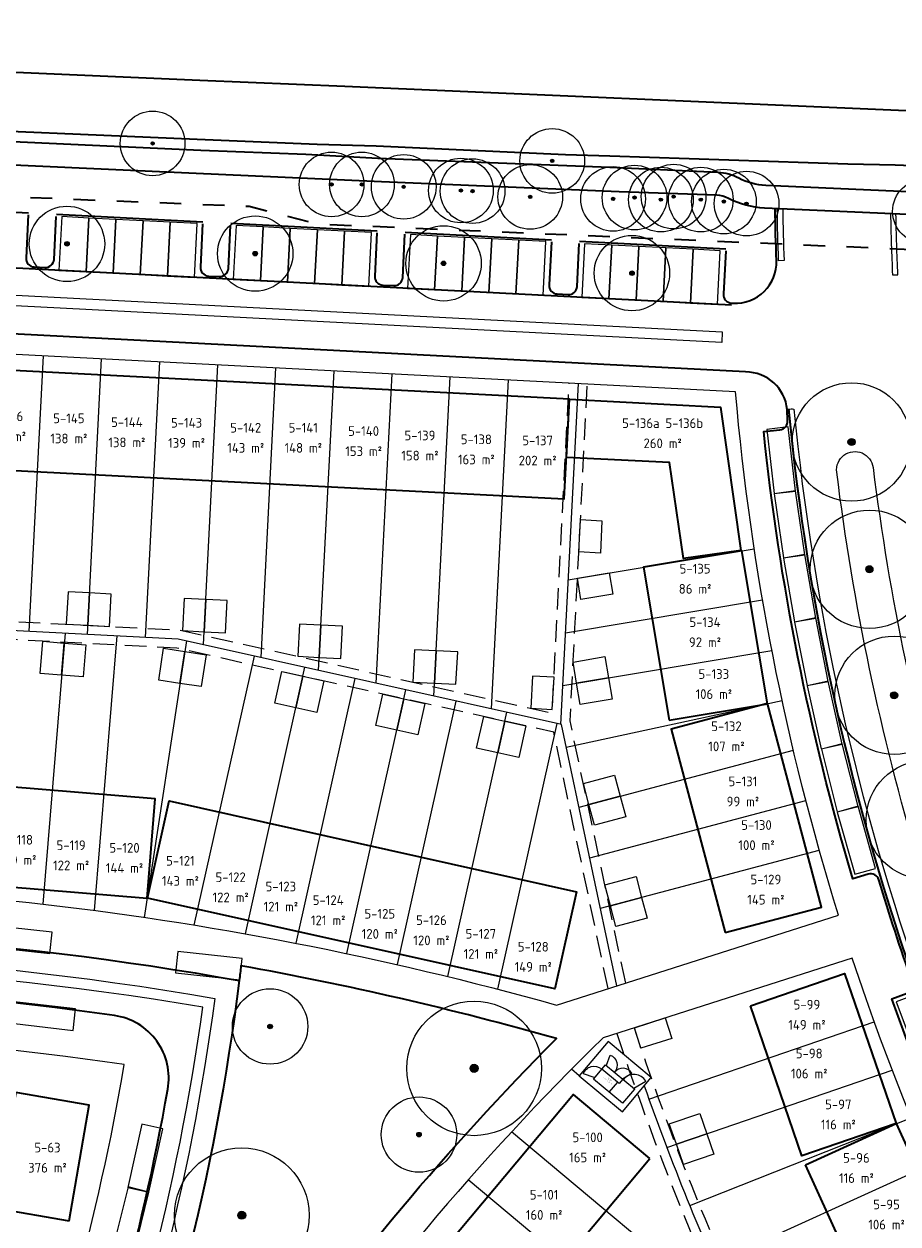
# Model space of a CAD drawing. Extents: x 168179 to 170299, y 448694 to 449599.
# Tile 27 of 32: x 168393 to 168474, y 449483 to 449595. Entities that reach past the tile are written whole.
import ezdxf
from ezdxf.enums import TextEntityAlignment as Align

# ---------------------------------------------------------------- set-up
doc = ezdxf.new("R2010")
doc.units = 0
doc.linetypes.add('NLCS-HIDDEN', pattern=[4, 2, -2])
doc.linetypes.add('Stippelfijn', pattern=[3, 2, -1])
doc.layers.get('0').update_dxf_attribs({"lineweight": 0})
for name, color, linetype, lineweight in [('N-WE-KG-GRENS_SECTIE-G', 210, 'NLCS-HIDDEN', 35), ('N-WE-VH-VERHARDING_ASFALT_ROOD-G', 10, 'Continuous', 35), ('N05-WE-OG-WEG_ONTSLUITINGSWEG_GOOT-O', 162, 'Continuous', 18), ('N05-WE-VH-GOOT-O', 170, 'Continuous', 18), ('N05-WE-VH-KANTOPSLUITING_ACHTERKANTBAND-G', 50, 'Continuous', 35), ('N05-WE-VH-VERHARDING-G', 252, 'Continuous', 35), ('N07-WE-OG-WEG_ONTSLUITINGSWEG_GOOT-O', 162, 'Continuous', 18), ('N5-PV-GR-BOOM-S', 90, 'Continuous', 25), ('N5-WE-KG-GRENS_KADASTRAAL-G', 150, 'Continuous', 13), ('N5-WE-OG-BEBOUWING_SCHUUR-G', 7, 'Continuous', 25), ('N5-WE-OG-KADASTRAAL_KAVELNUMMER-T18', 7, 'Continuous', 18), ('N5-WE-OG-TOPOGRAFIE_BEBOUWING_TRAFOHUISJE-G', 7, 'Continuous', 25), ('N5-WE-OG-WEG_PARKEERPLAATS_OPENBAAR-G', 253, 'Continuous', 25), ('N7-PV-GR-BOOM-S', 90, 'Continuous', 25), ('N7-WE-VH-KANTOPSLUITING_ACHTERKANTBAND-G', 50, 'Continuous', 13), ('N8-WE-OG-KADASTRAAL_KAVELNUMMER-T18', 7, 'Continuous', 18), ('N8-WE-OG-KADASTRAAL_KAVELOPPERVLAK-T18', 10, 'Continuous', 18), ('R-WE-VH-KANTVERHARDING-G', 210, 'Continuous', 35)]:
    doc.layers.add(name, color=color, linetype=linetype, lineweight=lineweight)
for name, color, linetype, lineweight, true_color in [('N05-WE-KG-KADASTRAAL-O', 150, 'Continuous', 18, 0x007fff), ('N05-WE-OG-WEG_VOETPAD_ACHTERPAD-G', 6, 'Stippelfijn', 25, 0xff00ff), ('N5-WE-KG-KADASTRAAL_BEBOUWING-G', 1, 'Continuous', 35, 0xff0000)]:
    doc.layers.add(name, color=color, linetype=linetype, lineweight=lineweight, true_color=true_color)
doc.styles.add('NLCS-ISO-M1000-T18', font='NLCS-ISO.ttf', dxfattribs={"height": 1.8})
doc.styles.get("Standard").update_dxf_attribs({"font": 'iso.shx'})

# ---------------------------------------------------------------- blocks, each defined once
blk = doc.blocks.new('an-bb-sn-opp')
at = {"layer": 'N8-WE-OG-KADASTRAAL_KAVELNUMMER-T18', "style": 'NLCS-ISO-M1000-T18'}
blk.add_attdef('NUMMER', text='', height=1.8, dxfattribs=at).set_placement((0, 1.87), align=Align.MIDDLE)
at = {"layer": 'N8-WE-OG-KADASTRAAL_KAVELOPPERVLAK-T18', "style": 'NLCS-ISO-M1000-T18'}
blk.add_attdef('OPPERVLAK', text='', height=1.8, dxfattribs=at).set_placement((0, -1.87), align=Align.MIDDLE)
blk = doc.blocks.new('B-SGR-BOOM_1E GROOTTE')
at = {"ltscale": 0.1}
h = blk.add_hatch(color=256, dxfattribs=at)
edge = h.paths.add_edge_path()
edge.add_arc((0, 0), 0.15, 0, 360)
blk.add_circle((0, 0), 3)
blk.add_circle((0, 0), 0.15, dxfattribs=at)
blk = doc.blocks.new('SGR-BOOM_01')
at = {"ltscale": 0.1}
h = blk.add_hatch(color=256, dxfattribs=at)
edge = h.paths.add_edge_path()
edge.add_arc((0, 0), 0.15, 0, 360)
for radius in [2.5, 0.045]:
    blk.add_circle((0, 0), radius)
blk.add_circle((0, 0), 0.15, dxfattribs=at)

msp = doc.modelspace()

# ---------------------------------------------------------------- linework, layer by layer
at = {"layer": 'N-WE-KG-GRENS_SECTIE-G', "flags": 128}
msp.add_lwpolyline([(168697.42, 449523.48), (168699.9, 449568.34), (168627.4, 449571.66), (168627.31, 449569.51), (168615.17, 449569.66), (168607.36, 449568.14), (168475.91, 449573.78), (168460.88, 449574.42), (168420.22, 449576.17), (168413.8, 449577.83), (168412.86, 449577.85), (168392.94, 449578.66), (168374.12, 449579.43), (168374.36, 449581.94), (168371.89, 449582.02), (168370.03, 449582.07), (168349.92, 449582.78), (168344.26, 449583.02), (168344.3, 449583.9), (168325.22, 449584.67), (168314.7, 449585.24), (168314.63, 449583.99), (168301.32, 449583.84), (168298.45, 449535.35), (168298.21, 449531.38), (168299.46, 449531.32), (168299.09, 449528.37), (168297.45, 449528.25), (168296.15, 449526.28), (168290.42, 449467.99), (168282.87, 449426.34), (168281.4, 449421.36), (168278.4, 449358.95), (168281.05, 449358.72), (168281.03, 449328.58), (168280.74, 449316.47), (168283.27, 449316.34), (168283.4, 449320.07, -0.008112), (168314.09, 449318.2), (168314.09, 449318.32, -0.002738), (168324.29, 449317.48), (168324.28, 449317.36, -0.009935), (168361.71, 449313.31, -0.022016), (168410.95, 449304.52, 0.018736), (168405.93, 449281.88), (168418.37, 449279.6, -0.018927), (168423.27, 449301.61), (168424.38, 449301.33), (168426.17, 449307.81), (168425.05, 449308.09, -0.134676), (168507.05, 449442.69), (168505.99, 449443.81, -0.011255), (168516, 449452.84), (168517.94, 449454.35), (168518.87, 449453.25, -0.097374), (168619.26, 449509.21), (168619.48, 449508.07), (168625.82, 449510.06), (168625.93, 449510.09), (168625.69, 449511.22, -0.061305)], format="xyb", close=True, dxfattribs=at)
at = {"layer": 'N-WE-VH-VERHARDING_ASFALT_ROOD-G', "flags": 128}
msp.add_lwpolyline([(168179.09, 449328.77), (168283.58, 449324.29, -0.02075), (168362.26, 449317.5, -0.028118), (168425.5, 449305.4), (168442.32, 449300.92), (168444.72, 449300.28, -0.251205), (168625.76, 449489.19), (168621.81, 449509.18, 0.015854), (168619.41, 449519.93), (168622.9, 449520.81, -0.006697), (168625.43, 449509.97), (168629.31, 449490.31, -0.062019), (168696.65, 449502.37), (168696.44, 449498.65, 0.516768), (168458.94, 449121.65, -0.030357), (168484.57, 449047.09, -0.090321), (168498.8, 448889.84)], format="xyb", dxfattribs=at)
at = {"layer": 'N05-WE-KG-KADASTRAAL-O', "flags": 128}
for points in [[(168458.93, 449560.63), (168353.4, 449566.09, 0.390828), (168352.5, 449565.27, -0.044684), (168345.34, 449525.77, 0.0013), (168343.09, 449517.71, 0.209612), (168343.54, 449514.61, -0.082087), (168442.33, 449503.67), (168468.49, 449512.02, -0.053407)], [(168459.53, 449475.92), (168466.26, 449462.25), (168470.14, 449458.61, 0.047475), (168430.59, 449405.06, 0.028298), (168390, 449416.57, 0.018855), (168384.37, 449391.7, -0.041101), (168438.83, 449374.75, -0.078097), (168497.62, 449451.18, -0.068372), (168469.77, 449508.02), (168446.64, 449500.64, 0.097431), (168392.46, 449421.65, -0.014969), (168414.4, 449415.98, -0.050707)], [(168390.75, 449456.77, 0.051083), (168402.21, 449498.15, 0.05037), (168343.79, 449500.8, 0.005162), (168335.62, 449468.72, 0.043769), (168325.01, 449399.66, -0.005025), (168331.98, 449399.26, -0.029638), (168372.81, 449394.07, -0.046676)]]:
    msp.add_lwpolyline(points, format="xyb", close=True, dxfattribs=at)
msp.add_lwpolyline([(168451.1, 449496.94), (168447.1, 449500.29), (168444.43, 449497.11), (168448.43, 449493.75)], close=True, dxfattribs=at)
msp.add_lwpolyline([(168444.43, 449497.11), (168443.7, 449497.71)], dxfattribs=at)
at = {"layer": 'N05-WE-OG-WEG_ONTSLUITINGSWEG_GOOT-O', "flags": 128}
for points in [[(168462.93, 449572.79, -0.005299), (168462.81, 449577.62), (168463.31, 449577.59, 0.005268), (168463.44, 449572.81)], [(168464.35, 449559.02, 0.123045), (168501.27, 449455.16, -0.363491), (168500.34, 449446.87, 0.076208), (168443.85, 449373.5), (168443.41, 449373.74, -0.076208), (168500, 449447.23, 0.363491), (168500.85, 449454.89, -0.122995), (168463.85, 449558.97, -0.122995)]]:
    msp.add_lwpolyline(points, format="xyb", close=True, dxfattribs=at)
at = {"layer": 'N05-WE-OG-WEG_VOETPAD_ACHTERPAD-G', "flags": 128}
for points in [[(168367.5, 449565.36), (168366.22, 449540.62), (168407.33, 449538.5), (168441.92, 449530.79), (168443.5, 449561.43)], [(168448.74, 449505.72), (168443.58, 449530.06), (168445.19, 449561.34)], [(168447.11, 449505.2), (168442.07, 449529.01), (168407.1, 449536.81), (168366.13, 449538.93), (168364.9, 449515.01)]]:
    msp.add_lwpolyline(points, dxfattribs=at)
for points in [[(168449.52, 449501.56, 0.026844), (168459.53, 449475.92)], [(168447.91, 449501.04, 0.027858), (168458.29, 449474.57)]]:
    msp.add_lwpolyline(points, format="xyb", dxfattribs=at)
at = {"layer": 'N05-WE-VH-GOOT-O', "flags": 128}
for points in [[(168433.85, 449368.78, 0.077604), (168331.48, 449391.88, 0.012058), (168315.1, 449392.58, 0.041178), (168317.53, 449325.31), (168316.53, 449325.19, -0.089839), (168325.42, 449471.21, -0.005763), (168334.64, 449507.25, -0.003208), (168340.14, 449527.22, 0.051696), (168347.59, 449571.9), (168348.06, 449581.09), (168349.06, 449581.04), (168348.59, 449571.85), (168457.7, 449566.2), (168457.65, 449565.2), (168348.53, 449570.85, -0.050575), (168341.1, 449526.95, 0.003099), (168335.79, 449507.68, -0.063013), (168410.62, 449504.3, -0.059671), (168397.65, 449454.08, 0.051418), (168378.95, 449386.33, -0.042379), (168434.22, 449369.7)], [(168377.97, 449386.53, -0.05139), (168396.72, 449454.44, 0.058556), (168409.5, 449503.47, 0.0625), (168335.52, 449506.65, 0.005708), (168326.39, 449470.97, 0.04787), (168315.15, 449393.58, -0.012037), (168331.55, 449392.87, -0.034379)]]:
    msp.add_lwpolyline(points, format="xyb", close=True, dxfattribs=at)
at = {"layer": 'N05-WE-VH-KANTOPSLUITING_ACHTERKANTBAND-G', "flags": 128}
for points in [[(168379.73, 449577.95), (168393.31, 449577.24)], [(168395.91, 449577.11), (168409.49, 449576.41)], [(168412.09, 449576.27), (168425.67, 449575.57)], [(168428.27, 449575.44), (168441.85, 449574.73)], [(168444.44, 449574.6), (168458.03, 449573.9)]]:
    msp.add_lwpolyline(points, dxfattribs=at)
for points in [[(168393.3, 449577.04), (168393.1, 449573.05, 0.414214), (168393.85, 449572.21), (168394.85, 449572.16, 0.414214), (168395.69, 449572.91), (168395.9, 449576.91)], [(168458.02, 449573.7), (168457.81, 449569.7, 0.414214), (168458.57, 449568.86), (168458.73, 449568.85, 0.44004), (168462.73, 449572.78, -0.00543), (168462.61, 449577.62, -0.00543)], [(168409.48, 449576.21), (168409.27, 449572.21, 0.414214), (168410.03, 449571.37), (168411.03, 449571.32, 0.414214), (168411.87, 449572.08), (168412.08, 449576.07)], [(168425.66, 449575.37), (168425.45, 449571.37, 0.414214), (168426.21, 449570.53), (168427.21, 449570.48, 0.414214), (168428.05, 449571.24), (168428.26, 449575.24)]]:
    msp.add_lwpolyline(points, format="xyb", dxfattribs=at)
at = {"layer": 'N05-WE-VH-KANTOPSLUITING_ACHTERKANTBAND-G'}
for points in [[(168441.84, 449574.53), (168441.63, 449570.54, 0.414214), (168442.39, 449569.7), (168443.39, 449569.64, 0.414214), (168444.23, 449570.4), (168444.43, 449574.4)], [(168386.73, 449386.67, -0.037667), (168435.97, 449371.18, 0.378327), (168443.3, 449373.8), (168443.71, 449374.7, -0.075403), (168499.86, 449447.37, 0.363571), (168500.68, 449454.78), (168500.14, 449455.61, 0.414214), (168499.03, 449455.84), (168497.77, 449455.02, -0.060078), (168473.44, 449504.27), (168474.85, 449504.77, 0.41308), (168475.34, 449505.79, -0.011792), (168472.24, 449515.3, 0.410192), (168471.25, 449515.84), (168469.81, 449515.41, -0.046126), (168461.55, 449556.92), (168463.04, 449557.08, 0.413555), (168463.75, 449557.95), (168463.73, 449558.96, 0.385806), (168459.87, 449562.46), (168354.1, 449567.94, 0.40162)], [(168346.57, 449510.37, -0.055472), (168412.88, 449505.95, -0.061883), (168399.53, 449453.34, 0.045806), (168382.29, 449393.5, 0.402405)], [(168391.68, 449430.96), (168392.42, 449430.74, 0.374297), (168393.5, 449431.22, -0.085037), (168442.31, 449500.56, 0.024897), (168413.04, 449507.32, -0.001619), (168412.88, 449505.96, -0.001619)], [(168377.39, 449394.71, -0.04561), (168394.84, 449455.17, 0.049241), (168406.25, 449495.86, 0.424341), (168401.29, 449502.71, 0.050371), (168341.98, 449505.09, 0.323594)]]:
    msp.add_lwpolyline(points, format="xyb", dxfattribs=at)
at = {"layer": 'N05-WE-VH-VERHARDING-G', "flags": 128}
msp.add_lwpolyline([(168458.56, 449568.66), (168349.71, 449574.29), (168349.97, 449579.29)], dxfattribs=at)
at = {"layer": 'N05-WE-VH-VERHARDING-G'}
msp.add_lwpolyline([(168463.85, 449559.03, 0.123135), (168500.85, 449454.89)], format="xyb", dxfattribs=at)
at = {"layer": 'N07-WE-OG-WEG_ONTSLUITINGSWEG_GOOT-O', "flags": 128}
msp.add_lwpolyline([(168474, 449571.49, -0.006492), (168473.82, 449577.12), (168473.32, 449577.14, 0.006529), (168473.5, 449571.47, 0.006529)], format="xyb", close=True, dxfattribs=at)
at = {"layer": 'N5-WE-KG-GRENS_KADASTRAAL-G', "flags": 128}
for points in [[(168393.39, 449538.37), (168394.71, 449563.95)], [(168398.79, 449538.09), (168400.1, 449563.67)], [(168404.18, 449537.82), (168405.5, 449563.39)], [(168409.55, 449537.14), (168410.89, 449563.11)], [(168414.9, 449535.95), (168416.28, 449562.84)], [(168420.24, 449534.75), (168421.68, 449562.56)], [(168425.59, 449533.56), (168427.07, 449562.28)], [(168430.93, 449532.37), (168432.46, 449562)], [(168436.28, 449531.18), (168437.85, 449561.72)], [(168442.71, 449529.74), (168444.35, 449561.38)], [(168443.41, 449543.16), (168460.67, 449546.05)], [(168443.15, 449538.25), (168461.44, 449541.31)], [(168447.93, 449505.46), (168442.78, 449529.73), (168407.21, 449537.66), (168365.33, 449539.82)], [(168396.71, 449538.2), (168394.64, 449513.05)], [(168401.51, 449537.95), (168399.41, 449512.47)], [(168407.99, 449537.49), (168404.07, 449511.82)], [(168408.71, 449511.11), (168414.28, 449536.08)], [(168442.9, 449533.34), (168462.31, 449536.59)], [(168413.45, 449510.3), (168418.96, 449535.04)], [(168418.17, 449509.42), (168423.65, 449533.99)], [(168422.87, 449508.46), (168428.33, 449532.95)], [(168427.56, 449507.43), (168433.02, 449531.9)], [(168443.23, 449527.61), (168463.26, 449531.96)], [(168432.23, 449506.33), (168437.7, 449530.86)], [(168436.89, 449505.15), (168442.39, 449529.81)], [(168444.41, 449522.06), (168464.3, 449527.34)], [(168445.4, 449517.36), (168465.46, 449522.68)], [(168446.4, 449512.66), (168466.71, 449518.05)], [(168450.9, 449494.95), (168471.81, 449502.12)], [(168452.56, 449490.45), (168473.48, 449497.62)], [(168454.68, 449485.06), (168475.22, 449493.22)], [(168458.53, 449474.83), (168438.15, 449491.9)], [(168456.93, 449479.71), (168477.05, 449488.87)], [(168454.51, 449470.37), (168434.13, 449487.44)]]:
    msp.add_lwpolyline(points, dxfattribs=at)
msp.add_lwpolyline([(168450.46, 449496.18, 0.022178), (168458.91, 449475.25)], format="xyb", dxfattribs=at)
at = {"layer": 'N5-WE-KG-KADASTRAAL_BEBOUWING-G', "flags": 128}
for points in [[(168367.32, 449563.85), (168366.84, 449554.61), (168443.04, 449550.68), (168443.52, 449559.92)], [(168443.24, 449554.53), (168443.52, 449559.92), (168457.55, 449559.2), (168459.44, 449545.89), (168454.09, 449545.13), (168452.82, 449554.04)], [(168452.78, 449530.13), (168461.9, 449531.66), (168459.53, 449545.86), (168450.4, 449544.33)], [(168457.97, 449510.4), (168466.91, 449512.77), (168461.9, 449531.67), (168452.96, 449529.3)], [(168366.46, 449526.01), (168365.7, 449516.79), (168404.32, 449513.61), (168405.08, 449522.83)], [(168404.35, 449513.61), (168406.36, 449522.63), (168444.18, 449514.2), (168442.17, 449505.17)], [(168460.31, 449503.62), (168469.06, 449506.62), (168473.84, 449492.67), (168465.09, 449489.67)], [(168397.08, 449483.64), (168398.94, 449494.38), (168392.14, 449495.55), (168390.28, 449484.82)], [(168450.99, 449489.43), (168443.9, 449495.37), (168416.48, 449462.63), (168423.57, 449456.69)], [(168465.42, 449488.85), (168473.84, 449492.68), (168481.94, 449474.89), (168473.52, 449471.05)]]:
    msp.add_lwpolyline(points, close=True, dxfattribs=at)
at = {"layer": 'N5-WE-OG-BEBOUWING_SCHUUR-G', "flags": 128}
for points in [[(168444.39, 449545.75), (168444.55, 449548.75), (168446.54, 449548.64), (168446.39, 449545.65)], [(168444.26, 449543.31), (168447.22, 449543.8), (168447.55, 449541.83), (168444.59, 449541.33)], [(168398.83, 449538.94), (168398.98, 449541.94), (168396.99, 449542.04), (168396.83, 449539.05)], [(168400.83, 449538.84), (168400.98, 449541.84), (168398.98, 449541.94), (168398.83, 449538.94)], [(168409.61, 449538.34), (168409.77, 449541.33), (168407.77, 449541.44), (168407.62, 449538.44)], [(168411.61, 449538.23), (168411.76, 449541.23), (168409.77, 449541.33), (168409.61, 449538.34)], [(168420.3, 449535.95), (168420.46, 449538.95), (168418.46, 449539.05), (168418.31, 449536.06)], [(168422.3, 449535.85), (168422.46, 449538.85), (168420.46, 449538.95), (168420.3, 449535.95)], [(168394.65, 449537.46), (168396.64, 449537.29), (168396.39, 449534.3), (168394.4, 449534.47)], [(168396.64, 449537.29), (168398.63, 449537.13), (168398.39, 449534.14), (168396.39, 449534.3)], [(168405.86, 449536.81), (168407.84, 449536.51), (168407.38, 449533.54), (168405.41, 449533.85)], [(168407.84, 449536.51), (168409.81, 449536.21), (168409.36, 449533.24), (168407.38, 449533.54)], [(168431, 449533.57), (168431.15, 449536.56), (168429.15, 449536.67), (168429, 449533.67)], [(168432.99, 449533.46), (168433.15, 449536.46), (168431.15, 449536.56), (168431, 449533.57)], [(168443.86, 449535.53), (168446.82, 449536.03), (168447.15, 449534.06), (168444.19, 449533.56)], [(168416.83, 449534.64), (168418.78, 449534.21), (168418.13, 449531.28), (168416.17, 449531.72)], [(168418.78, 449534.21), (168420.73, 449533.77), (168420.08, 449530.84), (168418.13, 449531.28)], [(168441.93, 449531.13), (168442.09, 449534.12), (168440.09, 449534.23), (168439.94, 449531.23)], [(168444.19, 449533.56), (168447.15, 449534.06), (168447.48, 449532.08), (168444.52, 449531.59)], [(168426.2, 449532.55), (168428.15, 449532.12), (168427.5, 449529.19), (168425.54, 449529.63)], [(168428.15, 449532.12), (168430.1, 449531.68), (168429.45, 449528.76), (168427.5, 449529.19)], [(168435.57, 449530.46), (168437.52, 449530.03), (168436.87, 449527.1), (168434.91, 449527.54)], [(168437.52, 449530.03), (168439.47, 449529.59), (168438.82, 449526.67), (168436.87, 449527.1)], [(168444.82, 449524.24), (168447.71, 449525.01), (168448.23, 449523.08), (168445.33, 449522.31)], [(168445.33, 449522.31), (168448.23, 449523.08), (168448.74, 449521.14), (168445.84, 449520.37)], [(168446.81, 449514.84), (168449.71, 449515.61), (168450.22, 449513.67), (168447.32, 449512.9)], [(168447.32, 449512.9), (168450.22, 449513.67), (168450.73, 449511.74), (168447.83, 449510.97)], [(168449.55, 449501.57), (168452.41, 449502.48), (168453.02, 449500.57), (168450.16, 449499.66)], [(168452.79, 449492.64), (168455.63, 449493.61), (168456.28, 449491.72), (168453.44, 449490.75)], [(168453.44, 449490.75), (168456.28, 449491.72), (168456.92, 449489.83), (168454.09, 449488.86)]]:
    msp.add_lwpolyline(points, close=True, dxfattribs=at)
at = {"layer": 'N5-WE-OG-TOPOGRAFIE_BEBOUWING_TRAFOHUISJE-G', "ltscale": 0.05, "flags": 128}
for points in [[(168446.95, 449498.1), (168447.29, 449499.03, -0.523071), (168447.71, 449497.46, -1.036718)], [(168445.81, 449496.94), (168444.82, 449497.3, -0.52074), (168446.49, 449497.75)], [(168448.44, 449496.84), (168449.32, 449497.35, 0.510916), (168447.71, 449497.45, -0.439499)], [(168449.5, 449495.96), (168450.61, 449496.6, 0.52322), (168448.53, 449496.77, 0.52322)]]:
    msp.add_lwpolyline(points, format="xyb", dxfattribs=at)
at = {"layer": 'N5-WE-OG-TOPOGRAFIE_BEBOUWING_TRAFOHUISJE-G', "flags": 128}
msp.add_lwpolyline([(168449.55, 449495.88), (168448.44, 449494.56), (168448.43, 449494.56), (168445.76, 449496.8), (168445.76, 449496.81), (168446.86, 449498.13), (168446.87, 449498.13), (168449.55, 449495.89)], close=True, dxfattribs=at)
for points in [[(168447.97, 449496.53), (168446.53, 449497.73)], [(168448.46, 449496.8), (168448.13, 449496.4), (168447.97, 449496.53), (168447.19, 449495.6)]]:
    msp.add_lwpolyline(points, dxfattribs=at)
at = {"layer": 'N5-WE-OG-WEG_PARKEERPLAATS_OPENBAAR-G', "flags": 128}
for points in [[(168398.92, 449576.75), (168396.4, 449576.88), (168396.14, 449571.89), (168398.66, 449571.76)], [(168401.43, 449576.62), (168398.92, 449576.75), (168398.66, 449571.76), (168401.17, 449571.63)], [(168403.95, 449576.49), (168401.43, 449576.62), (168401.17, 449571.63), (168403.69, 449571.5)], [(168406.47, 449576.36), (168403.95, 449576.49), (168403.69, 449571.5), (168406.21, 449571.37)], [(168408.98, 449576.23), (168406.47, 449576.36), (168406.21, 449571.37), (168408.72, 449571.24)], [(168415.09, 449575.92), (168412.58, 449576.05), (168412.32, 449571.05), (168414.84, 449570.92)], [(168417.61, 449575.79), (168415.09, 449575.92), (168414.84, 449570.92), (168417.35, 449570.79)], [(168420.13, 449575.66), (168417.61, 449575.79), (168417.35, 449570.79), (168419.87, 449570.66)], [(168422.64, 449575.53), (168420.13, 449575.66), (168419.87, 449570.66), (168422.39, 449570.53)], [(168425.16, 449575.4), (168422.64, 449575.53), (168422.39, 449570.53), (168424.9, 449570.4)], [(168431.27, 449575.08), (168428.76, 449575.21), (168428.5, 449570.22), (168431.01, 449570.09)], [(168433.79, 449574.95), (168431.27, 449575.08), (168431.01, 449570.09), (168433.53, 449569.96)], [(168436.31, 449574.82), (168433.79, 449574.95), (168433.53, 449569.96), (168436.05, 449569.83)], [(168438.82, 449574.69), (168436.31, 449574.82), (168436.05, 449569.83), (168438.56, 449569.7)], [(168441.34, 449574.56), (168438.82, 449574.69), (168438.56, 449569.7), (168441.08, 449569.57)], [(168447.45, 449574.24), (168444.93, 449574.37), (168444.68, 449569.38), (168447.19, 449569.25)], [(168449.97, 449574.11), (168447.45, 449574.24), (168447.19, 449569.25), (168449.71, 449569.12)], [(168452.48, 449573.98), (168449.97, 449574.11), (168449.71, 449569.12), (168452.23, 449568.99)], [(168455, 449573.85), (168452.48, 449573.98), (168452.23, 449568.99), (168454.74, 449568.86)], [(168457.52, 449573.72), (168455, 449573.85), (168454.74, 449568.86), (168457.26, 449568.73)], [(168464.51, 449551.39), (168463.81, 449557.35), (168461.83, 449557.12), (168462.53, 449551.16)], [(168465.36, 449545.48), (168464.51, 449551.42), (168462.53, 449551.13), (168463.38, 449545.19)], [(168466.37, 449539.59), (168465.36, 449545.51), (168463.39, 449545.17), (168464.4, 449539.25)], [(168467.53, 449533.73), (168466.37, 449539.62), (168464.4, 449539.23), (168465.57, 449533.34)], [(168468.84, 449527.9), (168467.53, 449533.76), (168465.57, 449533.32), (168466.89, 449527.46)], [(168470.31, 449522.11), (168468.84, 449527.93), (168466.9, 449527.44), (168468.37, 449521.62)], [(168471.93, 449516.36), (168470.3, 449522.14), (168468.38, 449521.6), (168470, 449515.82)], [(168395.53, 449510.44), (168389.56, 449511.08), (168389.34, 449509.1), (168395.31, 449508.45)], [(168413.16, 449508), (168407.19, 449508.64), (168406.97, 449506.66), (168412.94, 449506.01)], [(168477.81, 449499.06), (168475.72, 449504.68), (168473.84, 449503.98), (168475.93, 449498.36)], [(168397.69, 449503.32), (168391.74, 449504.02), (168391.5, 449502.04), (168397.46, 449501.33)], [(168403.83, 449492.61), (168402.55, 449486.75), (168404.5, 449486.32), (168405.79, 449492.18)], [(168402.56, 449486.8), (168401.11, 449480.98), (168403.06, 449480.5), (168404.5, 449486.32)]]:
    msp.add_lwpolyline(points, close=True, dxfattribs=at)
at = {"layer": 'N7-WE-VH-KANTOPSLUITING_ACHTERKANTBAND-G', "flags": 128}
msp.add_lwpolyline([(168475.93, 449516.95, -0.041568), (168468.33, 449553.16, -1.001106), (168471.7, 449553.58, 0.041341), (168479.17, 449517.96, -1.009394)], format="xyb", close=True, dxfattribs=at)
at = {"layer": 'R-WE-VH-KANTVERHARDING-G'}
for points in [[(168716, 449576.71), (168702.45, 449577.18), (168689.23, 449577.6), (168686.58, 449577.73), (168677.93, 449578.13), (168644.37, 449579.49), (168609.13, 449581.03), (168598, 449581.52), (168568.3, 449582.75), (168534.09, 449584.22), (168513.06, 449585.12), (168474.06, 449586.75), (168422.68, 449588.95), (168409.21, 449589.53), (168363.67, 449591.51), (168356.82, 449591.8), (168321.04, 449593.39), (168313.02, 449594.2), (168309.07, 449594.53), (168305.22, 449594.77)], [(168625.04, 449575.34), (168617.23, 449575.67), (168609.04, 449576.01), (168597.94, 449576.53), (168568.39, 449577.74), (168534.12, 449579.19), (168512.72, 449580.12), (168473.76, 449581.66), (168469.36, 449581.76), (168447.28, 449582.5), (168443.14, 449582.63), (168425.57, 449583.43), (168420.12, 449583.58), (168408.96, 449584.03), (168381.51, 449585.23)]]:
    msp.add_lwpolyline(points, dxfattribs=at)
for points in [[(168692.91, 449570.97), (168678.24, 449571.58), (168641.03, 449573.21), (168638.02, 449573.51), (168637.56, 449573.57), (168624.93, 449574.41), (168621.62, 449574.58), (168611.63, 449575), (168597.87, 449575.01), (168569.02, 449576.13), (168533.44, 449577.77), (168512.84, 449578.61), (168479.5, 449579.96, 0.107964), (168477.53, 449579.62, -0.107964), (168474.98, 449579.17), (168461.73, 449579.77, -0.107964), (168459.24, 449580.45, 0.107921), (168457.31, 449580.97), (168447.27, 449581.44), (168425.74, 449582.28), (168419.07, 449582.65), (168409.32, 449583.03), (168379.11, 449584.4)], [(168696.25, 449568.71), (168677.55, 449569.43), (168641, 449570.99), (168638.39, 449571.23), (168635.96, 449571.46), (168633.01, 449571.79), (168628.08, 449572.01), (168621.54, 449572.48), (168611.55, 449572.9), (168597.8, 449572.88), (168567.94, 449574.2), (168532.5, 449575.64), (168513.82, 449576.45), (168479.42, 449577.87, 0.107964), (168478.33, 449577.67, -0.107964), (168474.9, 449577.07), (168461.63, 449577.67, -0.107964), (168458.27, 449578.58, 0.107964), (168457.2, 449578.87), (168448.14, 449579.18), (168426.09, 449580.11), (168408.2, 449580.93), (168377.68, 449582.32)]]:
    msp.add_lwpolyline(points, format="xyb", dxfattribs=at)

# ---------------------------------------------------------------- block references
at = {"layer": 'N5-PV-GR-BOOM-S'}
for p in [(168404.84, 449583.68), (168441.92, 449582.06), (168421.45, 449579.87), (168424.26, 449579.87), (168428.14, 449579.65), (168433.45, 449579.31), (168434.53, 449579.25), (168439.88, 449578.71), (168447.57, 449578.53), (168449.56, 449578.65), (168452.01, 449578.46), (168453.19, 449578.74), (168455.71, 449578.46), (168457.85, 449578.28), (168459.96, 449578.09)]:
    msp.add_blockref('B-SGR-BOOM_1E GROOTTE', p, dxfattribs=at)
for p, xscale, yscale, zscale in [((168396.89, 449574.35), 1.4, 1.4, 1.4), ((168414.36, 449573.45), 1.4, 1.4, 1.4), ((168431.84, 449572.54), 1.4, 1.4, 1.4), ((168449.32, 449571.64), 1.4, 1.4, 1.4), ((168415.74, 449501.69), 1.4, 1.4, 1.4), ((168434.67, 449497.8), 2.5, 2.5, 2.5), ((168429.56, 449491.65), 1.4, 1.4, 1.4), ((168413.11, 449484.16), 2.5, 2.5, 2.5)]:
    msp.add_blockref('SGR-BOOM_01', p, dxfattribs=dict(at, xscale=xscale, yscale=yscale, zscale=zscale))
at = {"layer": 'N5-WE-OG-KADASTRAAL_KAVELNUMMER-T18', "xscale": 0.5, "yscale": 0.5, "zscale": 0.5}
for p, values in [((168391.38, 449557.41), {'NUMMER': '5-146', 'OPPERVLAK': '138 m²'}), ((168397.07, 449557.22), {'NUMMER': '5-145', 'OPPERVLAK': '138 m²'}), ((168402.45, 449556.86), {'NUMMER': '5-144', 'OPPERVLAK': '138 m²'}), ((168407.99, 449556.81), {'NUMMER': '5-143', 'OPPERVLAK': '139 m²'}), ((168452.17, 449556.77), {'NUMMER': '5-136a 5-136b', 'OPPERVLAK': '260 m²'}), ((168413.48, 449556.35), {'NUMMER': '5-142', 'OPPERVLAK': '143 m²'}), ((168418.82, 449556.35), {'NUMMER': '5-141', 'OPPERVLAK': '148 m²'}), ((168424.42, 449556.04), {'NUMMER': '5-140', 'OPPERVLAK': '153 m²'}), ((168429.65, 449555.63), {'NUMMER': '5-139', 'OPPERVLAK': '158 m²'}), ((168434.88, 449555.27), {'NUMMER': '5-138', 'OPPERVLAK': '163 m²'}), ((168440.57, 449555.17), {'NUMMER': '5-137', 'OPPERVLAK': '202 m²'}), ((168455.18, 449543.26), {'NUMMER': '5-135', 'OPPERVLAK': '86 m²'}), ((168456.1, 449538.3), {'NUMMER': '5-134', 'OPPERVLAK': '92 m²'}), ((168456.92, 449533.48), {'NUMMER': '5-133', 'OPPERVLAK': '106 m²'}), ((168458.09, 449528.63), {'NUMMER': '5-132', 'OPPERVLAK': '107 m²'}), ((168459.62, 449523.51), {'NUMMER': '5-131', 'OPPERVLAK': '99 m²'}), ((168460.88, 449519.46), {'NUMMER': '5-130', 'OPPERVLAK': '100 m²'}), ((168392.38, 449518.09), {'NUMMER': '5-118', 'OPPERVLAK': '120 m²'}), ((168397.28, 449517.58), {'NUMMER': '5-119', 'OPPERVLAK': '122 m²'}), ((168402.23, 449517.34), {'NUMMER': '5-120', 'OPPERVLAK': '144 m²'}), ((168407.42, 449516.14), {'NUMMER': '5-121', 'OPPERVLAK': '143 m²'}), ((168412.08, 449514.61), {'NUMMER': '5-122', 'OPPERVLAK': '122 m²'}), ((168461.75, 449514.4), {'NUMMER': '5-129', 'OPPERVLAK': '145 m²'}), ((168416.74, 449513.75), {'NUMMER': '5-123', 'OPPERVLAK': '121 m²'}), ((168421.13, 449512.48), {'NUMMER': '5-124', 'OPPERVLAK': '121 m²'}), ((168425.92, 449511.22), {'NUMMER': '5-125', 'OPPERVLAK': '120 m²'}), ((168430.71, 449510.62), {'NUMMER': '5-126', 'OPPERVLAK': '120 m²'}), ((168435.3, 449509.36), {'NUMMER': '5-127', 'OPPERVLAK': '121 m²'}), ((168440.16, 449508.16), {'NUMMER': '5-128', 'OPPERVLAK': '149 m²'}), ((168465.56, 449502.78), {'NUMMER': '5-99', 'OPPERVLAK': '149 m²'}), ((168465.77, 449498.25), {'NUMMER': '5-98', 'OPPERVLAK': '106 m²'}), ((168468.47, 449493.52), {'NUMMER': '5-97', 'OPPERVLAK': '116 m²'}), ((168445.21, 449490.46), {'NUMMER': '5-100', 'OPPERVLAK': '165 m²'}), ((168395.08, 449489.51), {'NUMMER': '5-63', 'OPPERVLAK': '376 m²'}), ((168470.15, 449488.55), {'NUMMER': '5-96', 'OPPERVLAK': '116 m²'}), ((168441.17, 449485.13), {'NUMMER': '5-101', 'OPPERVLAK': '160 m²'}), ((168472.95, 449484.23), {'NUMMER': '5-95', 'OPPERVLAK': '106 m²'})]:
    msp.add_blockref('an-bb-sn-opp', p, dxfattribs=at).add_auto_attribs(values)
at = {"layer": 'N7-PV-GR-BOOM-S'}
msp.add_blockref('B-SGR-BOOM_1E GROOTTE', (168476.51, 449577.37), dxfattribs=at)
at = {"layer": 'N7-PV-GR-BOOM-S', "xscale": 2.2, "yscale": 2.2, "zscale": 2.2, "rotation": 359.6200001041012}
for p in [(168469.7, 449555.96), (168471.36, 449544.14), (168473.65, 449532.44), (168476.56, 449520.87)]:
    msp.add_blockref('SGR-BOOM_01', p, dxfattribs=at)

# ---------------------------------------------------------------- texts
at = {"layer": 'N5-WE-OG-TOPOGRAFIE_BEBOUWING_TRAFOHUISJE-G'}
for tag, text, p in [('COMPACTSTATION', 'Compactstation', (168447.08, 449496.64)), ('PACTO-25', 'PACTO-25', (168447.21, 449496.79))]:
    msp.add_attdef(tag, text=text, height=0.08, rotation=140.0572, dxfattribs=at).set_placement(p, align=Align.MIDDLE_CENTER)

doc.saveas('drawing.dxf')
